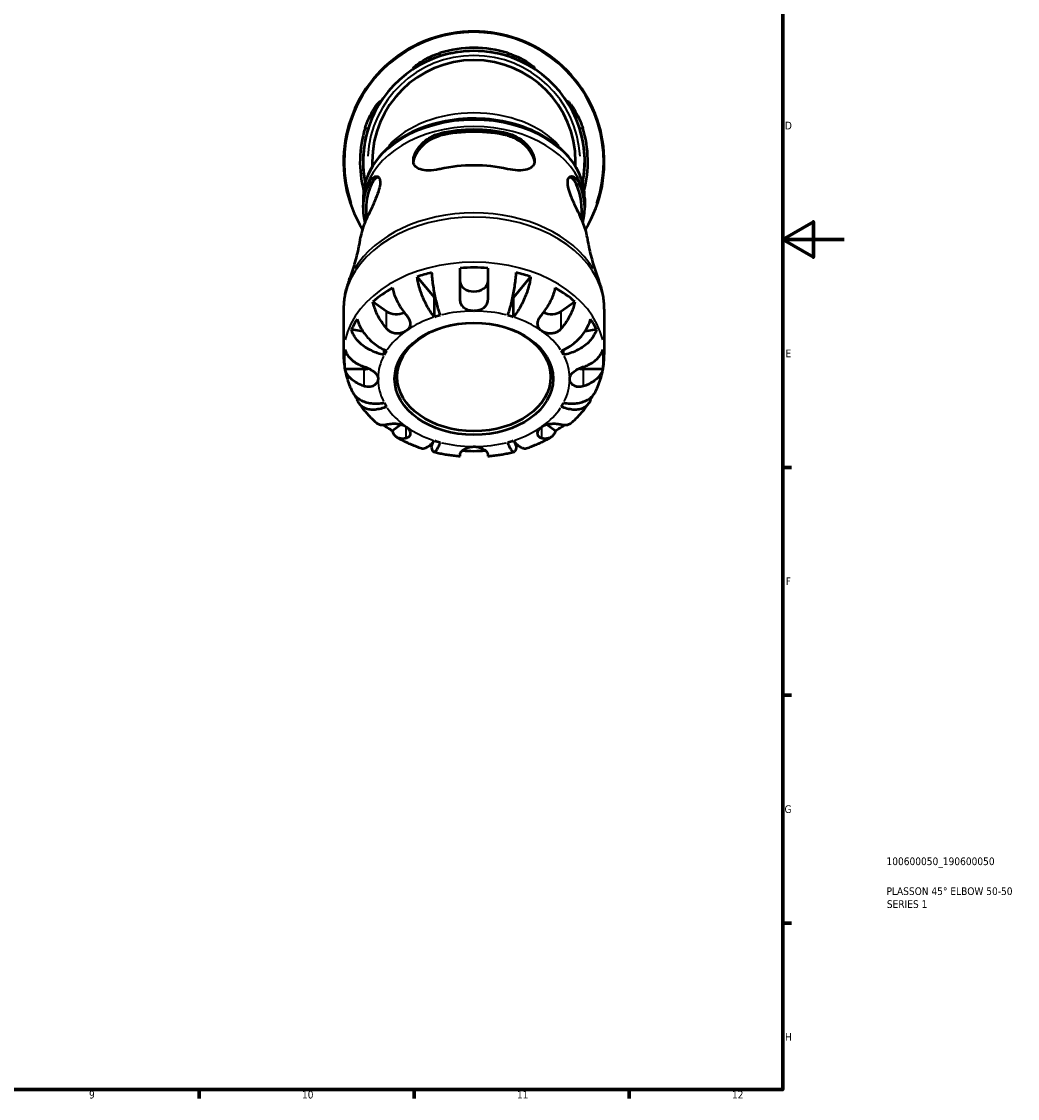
# Model space of a CAD drawing. Header units: millimetres. Extents: x 0 to 922, y 0 to 907.
# Tile 8 of 12: x 573 to 898, y 17 to 368. Entities that reach past the tile are written whole.
import ezdxf

# ---------------------------------------------------------------- set-up
doc = ezdxf.new("R2010")
doc.units = ezdxf.units.MM
for name, color, linetype, lineweight in [('Border (ISO)', 7, 'Continuous', 70), ('Title (ISO)', 7, 'Continuous', 50), ('Visible (ISO)', 7, 'Continuous', 50), ('Visible Narrow (ISO)', 7, 'Continuous', 35)]:
    doc.layers.add(name, color=color, linetype=linetype, lineweight=lineweight)
doc.styles.add('Note Text (ISO)', font='tahoma.ttf')

# ---------------------------------------------------------------- blocks, each defined once
blk = doc.blocks.new('Borders Default Border')
at = {"layer": 'Border (ISO)'}
for p, q in [((821, 222.75), (823.9, 222.75)), ((821, 148.5), (823.9, 148.5)), ((821, 74.25), (823.9, 74.25)), ((630.75, 20), (630.75, 17.1)), ((700.83, 20), (700.83, 17.1)), ((770.92, 20), (770.92, 17.1))]:
    blk.add_line(p, q, dxfattribs=at)
at = {"layer": 'Border (ISO)', "flags": 128}
for points in [[(20, 20), (20, 574), (821, 574), (821, 20), (20, 20)], [(841, 297), (821, 297), (831, 302.77), (831, 291.23), (821, 297)]]:
    blk.add_lwpolyline(points, dxfattribs=at)
at = {"layer": 'Border (ISO)', "color": 232, "true_color": 0xca0064, "char_height": 2.5, "attachment_point": 7, "style": 'Note Text (ISO)'}
for s, insert in [('D', (821.73, 332.88)), ('E', (821.94, 258.63)), ('F', (822, 184.38)), ('G', (821.61, 110.08)), ('H', (821.74, 35.88)), ('9', (594.88, 17.05)), ('10', (664.29, 17.05)), ('11', (734.37, 17.1)), ('12', (804.46, 17.1))]:
    blk.add_mtext(s, dxfattribs=dict(at, insert=insert))
blk = doc.blocks.new('Title Blocks ISO')
at = {"layer": 'Title (ISO)', "color": 232, "true_color": 0xca0064, "style": 'Note Text (ISO)'}
for tag, p in [('PART_NUMBER_001', (33.84, 73.14)), ('DESCRIPTION_001', (33.84, 63.4)), ('DESCRIPTION_002', (33.96, 59.19))]:
    blk.add_attdef(tag, p, '', height=2.5, dxfattribs=at)

msp = doc.modelspace()

# ---------------------------------------------------------------- linework, layer by layer
at = {"layer": 'Visible (ISO)'}
for p, q in [((687.198, 322.32), (687.198, 320.768)), ((753.498, 320.768), (753.498, 322.32)), ((684.223, 310.389), (684.223, 308.239)), ((756.473, 310.389), (756.473, 308.239)), ((685.223, 307.26), (685.223, 303.454)), ((755.473, 307.26), (755.473, 303.454)), ((707.472, 278.107), (701.853, 284.851)), ((738.843, 284.851), (733.225, 278.107)), ((707.472, 271.743), (707.472, 278.107)), ((733.225, 271.743), (733.225, 278.107)), ((677.848, 274.264), (677.848, 259.564)), ((691.887, 273.598), (687.445, 276.739)), ((753.252, 276.739), (748.809, 273.598)), ((762.848, 274.264), (762.848, 259.564)), ((684.149, 267.044), (680.392, 267.731)), ((760.305, 267.731), (756.547, 267.044)), ((691.109, 259.408), (691.109, 261.057)), ((749.587, 259.408), (749.587, 261.057)), ((684.598, 254.791), (678.316, 254.791)), ((762.381, 254.791), (756.098, 254.791)), ((682.784, 245.081), (682.336, 244.895)), ((758.36, 244.895), (757.913, 245.081)), ((696.654, 236.719), (693.809, 234.707)), ((746.888, 234.707), (744.042, 236.719)), ((706.988, 230.922), (706.548, 229.719)), ((734.149, 229.719), (733.709, 230.922))]:
    msp.add_line(p, q, dxfattribs=at)
for radius, start, end in [(42.5, 328.78372, 211.21628), (36.125, 348.95202, 191.04798), (37.143, 72.7731, 107.2269), (36.13, 72.27479, 107.72521), (33.15, 0, 180), (37.143, 162.7731, 194.57174), (36.13, 162.27479, 191.06561), (36.13, 348.93439, 17.72521), (37.143, 345.42826, 17.2269)]:
    msp.add_arc((720.348, 322.32), radius, start, end, dxfattribs=at)
for centre, major_axis, start_param, end_param in [((720.348, 307.26), (36.13, 0), 1.261433, 1.8801597), ((720.348, 307.26), (35.125, 0), 1.2522701, 1.8893226), ((720.348, 294.886), (-37.143, 0), 4.4117228, 5.0130552), ((720.348, 307.26), (-36.13, 0), 5.9738219, 6.4677679), ((720.348, 307.26), (-35.125, 0), 5.9646591, 6.2831853), ((720.348, 307.26), (35.125, 0), 0, 0.3185262), ((720.348, 307.26), (36.13, 0), 6.0986028, 6.5925487), ((720.348, 294.886), (-37.143, 0), 5.9825191, 6.1749012), ((720.348, 294.886), (37.143, 0), 0.1082841, 0.3006662), ((720.348, 257.973), (42.273, 0), 1.4641426, 1.6774501), ((720.348, 257.973), (42.273, 0), 1.9033577, 2.0236331), ((720.348, 257.973), (42.273, 0), 1.1179596, 1.2382349), ((720.348, 257.973), (42.273, 0), 2.2495407, 2.4628482), ((720.348, 283.252), (4.5, 0), 3.1415927, 6.2831853), ((720.348, 257.973), (42.273, 0), 0.6787444, 0.8920519), ((720.348, 257.973), (-31.25, 0), 5.1293429, 5.1370935), ((720.348, 257.973), (-31.25, 0), 4.2876844, 4.2954351), ((720.348, 257.973), (-42.273, 0), 5.8303486, 5.9506239), ((695.069, 275.848), (-4.5, 0), 0.7853982, 2.1791227), ((720.348, 251.609), (-31.25, 0), 5.0730826, 5.1370935), ((720.348, 251.609), (-31.25, 0), 4.2876844, 4.3516954), ((745.627, 275.848), (-4.5, 0), 0.96247, 2.3561945), ((720.348, 257.973), (42.273, 0), 0.3325614, 0.4528367), ((720.348, 257.973), (-42.273, 0), 6.1765316, 6.3898391), ((720.348, 251.609), (-31.25, 0), 5.8584808, 5.9224917), ((720.348, 251.609), (31.25, 0), 0.3606936, 0.4247045), ((720.348, 257.973), (42.273, 0), 6.1765316, 6.3898391), ((684.598, 257.973), (-4.5, 0), 1.5707963, 1.903325), ((756.098, 257.973), (-4.5, 0), 1.2382676, 1.5707963), ((720.348, 257.973), (-42.273, 0), 0.4030152, 0.4528367), ((720.348, 257.973), (-42.273, 0), 2.6887559, 2.7385775), ((720.348, 251.609), (-31.25, 0), 0.3606936, 0.4247045), ((720.348, 251.609), (31.25, 0), 5.8584808, 5.9224917), ((720.348, 257.973), (-42.273, 0), 0.7974168, 0.8920519), ((720.348, 257.973), (-42.273, 0), 2.2495407, 2.3441758), ((720.348, 257.973), (-42.273, 0), 1.2217278, 1.2382349), ((720.348, 251.609), (31.25, 0), 4.2876844, 4.3516954), ((720.348, 257.973), (-42.273, 0), 1.4807693, 1.6608233), ((720.348, 251.609), (31.25, 0), 5.0730826, 5.1370935), ((720.348, 257.973), (-42.273, 0), 1.9033577, 1.9198648)]:
    msp.add_ellipse(centre, major_axis=major_axis, ratio=0.7071068, start_param=start_param, end_param=end_param, dxfattribs=at)
for centre, major_axis in [((720.348, 251.609), (25.85, 0)), ((720.348, 252.21), (25, 0))]:
    msp.add_ellipse(centre, major_axis=major_axis, ratio=0.7071068, dxfattribs=at)
for points, knots in [([(709.348, 356.735), (708.909, 356.595), (708.473, 356.446), (706.903, 355.879), (705.818, 355.423), (703.824, 354.496), (702.925, 354.026), (701.682, 353.365), (701.259, 353.137), (700.759, 352.905), (700.632, 352.866), (700.575, 352.932), (700.652, 353.04), (701.057, 353.439), (701.455, 353.771), (702.658, 354.649), (703.547, 355.226), (705.546, 356.311), (706.64, 356.822), (708.312, 357.457), (708.828, 357.635), (709.348, 357.796)], [-3.0823066, -3.0823066, -3.0823066, -3.0823066, -2.9436123, -2.9436123, -2.577158, -2.577158, -2.1924556, -2.1924556, -1.9016831, -1.9016831, -1.6719659, -1.6719659, -1.4356325, -1.4356325, -1.1208692, -1.1208692, -0.7150215, -0.7150215, -0.335684, -0.335684, -0.1713732, -0.1713732, -0.1713732, -0.1713732]), ([(731.348, 357.796), (731.896, 357.626), (732.438, 357.438), (734.157, 356.78), (735.267, 356.254), (737.162, 355.212), (737.964, 354.695), (739.154, 353.841), (739.58, 353.49), (740.023, 353.066), (740.113, 352.947), (740.08, 352.864), (739.966, 352.894), (739.498, 353.105), (739.1, 353.319), (737.923, 353.946), (737.07, 354.395), (735.092, 355.33), (733.957, 355.816), (732.294, 356.422), (731.823, 356.583), (731.348, 356.735)], [-3.1121515, -3.1121515, -3.1121515, -3.1121515, -2.9389932, -2.9389932, -2.55139, -2.55139, -2.184781, -2.184781, -1.8623689, -1.8623689, -1.623421, -1.623421, -1.394929, -1.394929, -1.109874, -1.109874, -0.73553, -0.73553, -0.3488593, -0.3488593, -0.1987424, -0.1987424, -0.1987424, -0.1987424]), ([(684.872, 333.32), (685.042, 333.867), (685.23, 334.41), (685.888, 336.128), (686.414, 337.239), (687.456, 339.133), (687.973, 339.936), (688.827, 341.126), (689.178, 341.552), (689.602, 341.994), (689.72, 342.085), (689.803, 342.051), (689.774, 341.937), (689.562, 341.47), (689.349, 341.072), (688.722, 339.895), (688.272, 339.042), (687.337, 337.064), (686.852, 335.928), (686.246, 334.266), (686.085, 333.794), (685.933, 333.32)], [-3.1121515, -3.1121515, -3.1121515, -3.1121515, -2.9389932, -2.9389932, -2.55139, -2.55139, -2.184781, -2.184781, -1.8623689, -1.8623689, -1.623421, -1.623421, -1.394929, -1.394929, -1.109874, -1.109874, -0.73553, -0.73553, -0.3488593, -0.3488593, -0.1987424, -0.1987424, -0.1987424, -0.1987424]), ([(754.763, 333.32), (754.623, 333.758), (754.475, 334.195), (753.908, 335.765), (753.452, 336.85), (752.525, 338.844), (752.054, 339.743), (751.393, 340.986), (751.165, 341.408), (750.933, 341.909), (750.894, 342.036), (750.961, 342.092), (751.069, 342.016), (751.467, 341.61), (751.8, 341.213), (752.678, 340.01), (753.254, 339.12), (754.339, 337.122), (754.851, 336.028), (755.485, 334.356), (755.663, 333.84), (755.824, 333.32)], [-3.0823066, -3.0823066, -3.0823066, -3.0823066, -2.9436123, -2.9436123, -2.577158, -2.577158, -2.1924556, -2.1924556, -1.9016831, -1.9016831, -1.6719659, -1.6719659, -1.4356325, -1.4356325, -1.1208692, -1.1208692, -0.7150215, -0.7150215, -0.335684, -0.335684, -0.1713732, -0.1713732, -0.1713732, -0.1713732]), ([(756.473, 310.389), (756.473, 313.117), (755.876, 315.842), (753.554, 321.04), (751.81, 323.506), (747.325, 327.964), (744.558, 329.941), (738.29, 333.181), (734.782, 334.434), (727.397, 336.084), (723.521, 336.479), (715.792, 336.373), (711.94, 335.872), (704.642, 334.018), (701.197, 332.666), (695.067, 329.229), (692.381, 327.147), (688.081, 322.46), (686.453, 319.862), (684.637, 314.936), (684.223, 312.663), (684.223, 310.389)], [0, 0, 0, 0, 0.3059562, 0.3059562, 0.6182307, 0.6182307, 0.9396553, 0.9396553, 1.2647154, 1.2647154, 1.5902252, 1.5902252, 1.9156689, 1.9156689, 2.2411821, 2.2411821, 2.5660493, 2.5660493, 2.8865354, 2.8865354, 3.1415927, 3.1415927, 3.1415927, 3.1415927]), ([(709.348, 319.971), (709.245, 319.949), (709.142, 319.927), (707.817, 319.657), (706.644, 319.526), (704.529, 319.509), (703.589, 319.621), (702.079, 320.118), (701.489, 320.492), (700.847, 321.378), (700.683, 321.796), (700.573, 322.695), (700.598, 323.148), (700.816, 324.187), (701.026, 324.767), (701.742, 326.192), (702.324, 327.028), (703.878, 328.746), (704.907, 329.597), (707.079, 330.878), (708.2, 331.336), (709.348, 331.595)], [-3.2554304, -3.2554304, -3.2554304, -3.2554304, -3.223017, -3.223017, -2.8374234, -2.8374234, -2.4553232, -2.4553232, -2.092646, -2.092646, -1.8542525, -1.8542525, -1.6520309, -1.6520309, -1.4235395, -1.4235395, -1.1001066, -1.1001066, -0.7051197, -0.7051197, -0.3438695, -0.3438695, -0.3438695, -0.3438695]), ([(700.636, 322.198), (700.72, 322.865), (700.94, 323.601), (701.741, 325.309), (702.412, 326.281), (703.936, 327.964), (704.909, 328.792), (707.054, 330.104), (708.228, 330.587), (709.348, 330.848)], [0.079686, 0.079686, 0.079686, 0.079686, 0.3420357, 0.3420357, 0.6840715, 0.6840715, 1.0379285, 1.0379285, 1.3917855, 1.3917855, 1.3917855, 1.3917855]), ([(731.348, 331.595), (731.488, 331.564), (731.627, 331.529), (732.984, 331.164), (734.162, 330.616), (736.203, 329.259), (737.084, 328.48), (738.505, 326.85), (739.065, 326.012), (739.734, 324.603), (739.924, 324.04), (740.111, 323.023), (740.122, 322.575), (739.979, 321.68), (739.791, 321.263), (739.095, 320.403), (738.479, 320.05), (736.859, 319.571), (735.805, 319.481), (733.617, 319.572), (732.518, 319.717), (731.372, 319.966), (731.36, 319.969), (731.348, 319.971)], [-3.2287395, -3.2287395, -3.2287395, -3.2287395, -3.1847814, -3.1847814, -2.7997912, -2.7997912, -2.4494365, -2.4494365, -2.1266467, -2.1266467, -1.9033518, -1.9033518, -1.7006703, -1.7006703, -1.4556656, -1.4556656, -1.0926135, -1.0926135, -0.6794508, -0.6794508, -0.3232974, -0.3232974, -0.3195946, -0.3195946, -0.3195946, -0.3195946]), ([(731.348, 330.848), (732.497, 330.58), (733.699, 330.08), (735.886, 328.721), (736.873, 327.862), (738.37, 326.163), (739.01, 325.213), (739.771, 323.554), (739.979, 322.843), (740.06, 322.198)], [1.3355026, 1.3355026, 1.3355026, 1.3355026, 1.6984425, 1.6984425, 2.0613825, 2.0613825, 2.3942509, 2.3942509, 2.647502, 2.647502, 2.647502, 2.647502]), ([(685.933, 315.038), (686.045, 315.286), (686.162, 315.518), (686.724, 316.508), (687.22, 317.055), (688.152, 317.612), (688.588, 317.673), (689.25, 317.379), (689.496, 317.091), (689.777, 316.216), (689.817, 315.658), (689.672, 314.285), (689.484, 313.491), (688.884, 311.609), (688.442, 310.515), (687.436, 308.209), (686.861, 306.99), (685.809, 304.74), (685.332, 303.707), (684.941, 302.821), (684.918, 302.768), (684.895, 302.715), (684.872, 302.664)], [-2.8905392, -2.8905392, -2.8905392, -2.8905392, -2.77978, -2.77978, -2.3812011, -2.3812011, -2.0238949, -2.0238949, -1.7240223, -1.7240223, -1.438681, -1.438681, -1.1429704, -1.1429704, -0.7846937, -0.7846937, -0.3852804, -0.3852804, 0, 0, 0, 0.0229635, 0.0229635, 0.0229635, 0.0229635]), ([(686.99, 315.038), (687.369, 315.851), (687.837, 316.532), (688.572, 317.19), (688.818, 317.35), (689.059, 317.454)], [1.33550259, 1.33550259, 1.33550259, 1.33550259, 1.69844254, 1.69844254, 1.87589239, 1.87589239, 1.87589239, 1.87589239]), ([(755.824, 302.664), (755.802, 302.715), (755.779, 302.768), (755.756, 302.821), (755.549, 303.289), (755.318, 303.799), (754.609, 305.341), (754.089, 306.44), (753.049, 308.692), (752.527, 309.85), (751.717, 311.902), (751.406, 312.805), (751.005, 314.411), (750.907, 315.104), (750.926, 316.28), (751.044, 316.738), (751.494, 317.457), (751.863, 317.631), (752.726, 317.559), (753.227, 317.267), (754.082, 316.318), (754.444, 315.745), (754.763, 315.038)], [-0.0229757, -0.0229757, -0.0229757, -0.0229757, 0, 0, 0, 0.2034928, 0.2034928, 0.5802394, 0.5802394, 0.9548127, 0.9548127, 1.2618287, 1.2618287, 1.5452654, 1.5452654, 1.8297452, 1.8297452, 2.1842166, 2.1842166, 2.5750687, 2.5750687, 2.8906798, 2.8906798, 2.8906798, 2.8906798]), ([(751.637, 317.454), (751.889, 317.345), (752.148, 317.175), (752.881, 316.5), (753.337, 315.83), (753.706, 315.038)], [0.85205947, 0.85205947, 0.85205947, 0.85205947, 1.03792848, 1.03792848, 1.39178549, 1.39178549, 1.39178549, 1.39178549]), ([(684.219, 307.461), (684.219, 307.513), (684.22, 307.565), (684.221, 307.669), (684.221, 307.721), (684.222, 307.824), (684.222, 307.876), (684.223, 307.98), (684.223, 308.032), (684.223, 308.136), (684.223, 308.187), (684.223, 308.239)], [3.1337123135, 3.1337123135, 3.1337123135, 3.1337123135, 3.1352883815, 3.1352883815, 3.1368644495, 3.1368644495, 3.1384405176, 3.1384405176, 3.1400165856, 3.1400165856, 3.1415926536, 3.1415926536, 3.1415926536, 3.1415926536]), ([(756.473, 308.239), (756.473, 308.187), (756.473, 308.136), (756.473, 308.032), (756.474, 307.98), (756.474, 307.876), (756.474, 307.824), (756.475, 307.721), (756.475, 307.669), (756.476, 307.565), (756.477, 307.513), (756.477, 307.461)], [0, 0, 0, 0, 0.001576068, 0.001576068, 0.003152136, 0.003152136, 0.004728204, 0.004728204, 0.0063042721, 0.0063042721, 0.0078803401, 0.0078803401, 0.0078803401, 0.0078803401]), ([(679.711, 283.892), (680.022, 284.675), (680.325, 285.49), (680.911, 287.18), (681.194, 288.056), (681.731, 289.86), (681.986, 290.79), (682.461, 292.698), (682.682, 293.676), (683.083, 295.672), (683.264, 296.69), (683.423, 297.724)], [2.8680854, 2.8680854, 2.8680854, 2.8680854, 2.90113003, 2.90113003, 2.93417465, 2.93417465, 2.96721928, 2.96721928, 3.00026391, 3.00026391, 3.03330854, 3.03330854, 3.03330854, 3.03330854]), ([(757.273, 297.724), (757.432, 296.69), (757.613, 295.672), (758.015, 293.676), (758.235, 292.698), (758.711, 290.79), (758.965, 289.86), (759.502, 288.056), (759.785, 287.18), (760.371, 285.49), (760.675, 284.675), (760.985, 283.892)], [0.10828412, 0.10828412, 0.10828412, 0.10828412, 0.14132875, 0.14132875, 0.17437337, 0.17437337, 0.207418, 0.207418, 0.24046263, 0.24046263, 0.27350726, 0.27350726, 0.27350726, 0.27350726]), ([(707.472, 271.743), (707.117, 272.169), (706.729, 272.682), (705.971, 273.803), (705.599, 274.41), (704.945, 275.572), (704.601, 276.234), (703.96, 277.6), (703.662, 278.303), (703.163, 279.597), (702.915, 280.308), (702.487, 281.711), (702.307, 282.404), (702.041, 283.618), (701.928, 284.251), (701.853, 284.851)], [5.0161165, 5.0161165, 5.0161165, 5.0161165, 5.2257877, 5.2257877, 5.4354588, 5.4354588, 5.6443437, 5.6443437, 5.8532286, 5.8532286, 6.0615671, 6.0615671, 6.2699056, 6.2699056, 6.472482, 6.472482, 6.472482, 6.472482]), ([(706.548, 286.226), (706.585, 285.615), (706.64, 284.965), (706.772, 283.711), (706.86, 282.992), (707.071, 281.525), (707.194, 280.778), (707.44, 279.409), (707.587, 278.662), (707.903, 277.202), (708.073, 276.488), (708.396, 275.229), (708.579, 274.567), (708.953, 273.334), (709.144, 272.763), (709.319, 272.284)], [0.2134337, 0.2134337, 0.2134337, 0.2134337, 0.41601, 0.41601, 0.6243485, 0.6243485, 0.832687, 0.832687, 1.0415719, 1.0415719, 1.2504568, 1.2504568, 1.4601279, 1.4601279, 1.6697991, 1.6697991, 1.6697991, 1.6697991]), ([(715.848, 277.642), (715.848, 278.161), (715.848, 278.72), (715.848, 280.035), (715.848, 280.797), (715.848, 282.189), (715.848, 282.948), (715.848, 284.435), (715.848, 285.162), (715.848, 286.427), (715.848, 287.081), (715.848, 287.694)], [5.50227189, 5.50227189, 5.50227189, 5.50227189, 5.66172607, 5.66172607, 5.87111315, 5.87111315, 6.07951382, 6.07951382, 6.28791448, 6.28791448, 6.49007585, 6.49007585, 6.49007585, 6.49007585]), ([(724.848, 287.694), (724.848, 287.081), (724.848, 286.427), (724.848, 285.162), (724.848, 284.435), (724.848, 282.948), (724.848, 282.189), (724.848, 280.797), (724.848, 280.035), (724.848, 278.72), (724.848, 278.161), (724.848, 277.642)], [0.21343841, 0.21343841, 0.21343841, 0.21343841, 0.41559978, 0.41559978, 0.62400044, 0.62400044, 0.8324011, 0.8324011, 1.04178819, 1.04178819, 1.20124236, 1.20124236, 1.20124236, 1.20124236]), ([(731.377, 272.284), (731.552, 272.763), (731.743, 273.334), (732.117, 274.567), (732.301, 275.229), (732.624, 276.488), (732.793, 277.202), (733.109, 278.662), (733.256, 279.409), (733.503, 280.778), (733.625, 281.525), (733.836, 282.992), (733.925, 283.711), (734.056, 284.965), (734.112, 285.615), (734.149, 286.226)], [5.0161165, 5.0161165, 5.0161165, 5.0161165, 5.2257877, 5.2257877, 5.4354588, 5.4354588, 5.6443437, 5.6443437, 5.8532286, 5.8532286, 6.0615671, 6.0615671, 6.2699056, 6.2699056, 6.472482, 6.472482, 6.472482, 6.472482]), ([(738.843, 284.851), (738.768, 284.251), (738.655, 283.618), (738.389, 282.404), (738.209, 281.711), (737.782, 280.308), (737.534, 279.597), (737.034, 278.303), (736.736, 277.6), (736.095, 276.234), (735.752, 275.572), (735.097, 274.41), (734.726, 273.803), (733.967, 272.682), (733.579, 272.169), (733.225, 271.743)], [0.2134337, 0.2134337, 0.2134337, 0.2134337, 0.41601, 0.41601, 0.6243485, 0.6243485, 0.832687, 0.832687, 1.0415719, 1.0415719, 1.2504568, 1.2504568, 1.4601279, 1.4601279, 1.6697991, 1.6697991, 1.6697991, 1.6697991]), ([(679.711, 283.892), (679.468, 283.28), (679.248, 282.66), (678.853, 281.405), (678.679, 280.77), (678.379, 279.489), (678.253, 278.843), (678.051, 277.544), (677.975, 276.89), (677.874, 275.579), (677.848, 274.921), (677.848, 274.264)], [2.8680854, 2.8680854, 2.8680854, 2.8680854, 2.92278685, 2.92278685, 2.9774883, 2.9774883, 3.03218975, 3.03218975, 3.0868912, 3.0868912, 3.14159265, 3.14159265, 3.14159265, 3.14159265]), ([(693.809, 281.239), (693.913, 280.656), (694.07, 280.048), (694.441, 278.892), (694.692, 278.238), (695.289, 276.927), (695.635, 276.269), (696.332, 275.081), (696.749, 274.441), (697.538, 273.357), (697.897, 272.903), (698.251, 272.488)], [0.21343841, 0.21343841, 0.21343841, 0.21343841, 0.41559978, 0.41559978, 0.62400044, 0.62400044, 0.8324011, 0.8324011, 1.04178819, 1.04178819, 1.20124236, 1.20124236, 1.20124236, 1.20124236]), ([(742.445, 272.488), (742.799, 272.903), (743.158, 273.357), (743.948, 274.441), (744.364, 275.081), (745.062, 276.269), (745.407, 276.927), (746.004, 278.238), (746.255, 278.892), (746.626, 280.048), (746.783, 280.656), (746.888, 281.239)], [5.50227189, 5.50227189, 5.50227189, 5.50227189, 5.66172607, 5.66172607, 5.87111315, 5.87111315, 6.07951382, 6.07951382, 6.28791448, 6.28791448, 6.49007585, 6.49007585, 6.49007585, 6.49007585]), ([(762.848, 274.264), (762.848, 274.921), (762.823, 275.579), (762.721, 276.89), (762.645, 277.544), (762.443, 278.843), (762.317, 279.489), (762.017, 280.77), (761.843, 281.405), (761.449, 282.66), (761.228, 283.28), (760.985, 283.892)], [0, 0, 0, 0, 0.05470145, 0.05470145, 0.1094029, 0.1094029, 0.16410435, 0.16410435, 0.2188058, 0.2188058, 0.27350726, 0.27350726, 0.27350726, 0.27350726]), ([(720.348, 273.706), (719.927, 273.706), (719.508, 273.747), (718.614, 273.933), (718.153, 274.096), (717.27, 274.581), (716.873, 274.917), (716.38, 275.577), (716.231, 275.848), (716.033, 276.354), (715.969, 276.578), (715.88, 277.042), (715.856, 277.282), (715.849, 277.565), (715.848, 277.604), (715.848, 277.642)], [-1.38430774, -1.38430774, -1.38430774, -1.38430774, -1.27343332, -1.27343332, -1.13943013, -1.13943013, -0.98692537, -0.98692537, -0.8946917, -0.8946917, -0.82655684, -0.82655684, -0.75720342, -0.75720342, -0.74614836, -0.74614836, -0.74614836, -0.74614836]), ([(724.848, 277.642), (724.848, 277.489), (724.841, 277.337), (724.803, 276.956), (724.762, 276.73), (724.635, 276.265), (724.544, 276.029), (724.251, 275.46), (724.017, 275.152), (723.373, 274.544), (722.939, 274.279), (721.931, 273.88), (721.359, 273.759), (720.63, 273.711), (720.489, 273.706), (720.348, 273.706)], [-2.01371689, -2.01371689, -2.01371689, -2.01371689, -1.97161802, -1.97161802, -1.90680958, -1.90680958, -1.83371103, -1.83371103, -1.7202544, -1.7202544, -1.57632266, -1.57632266, -1.42133719, -1.42133719, -1.38430774, -1.38430774, -1.38430774, -1.38430774]), ([(691.887, 267.988), (691.533, 268.403), (691.174, 268.857), (690.385, 269.941), (689.968, 270.581), (689.271, 271.769), (688.925, 272.427), (688.328, 273.738), (688.078, 274.392), (687.706, 275.548), (687.549, 276.156), (687.445, 276.739)], [5.50227307, 5.50227307, 5.50227307, 5.50227307, 5.66172724, 5.66172724, 5.87111433, 5.87111433, 6.07951499, 6.07951499, 6.28791565, 6.28791565, 6.49007702, 6.49007702, 6.49007702, 6.49007702]), ([(753.252, 276.739), (753.147, 276.156), (752.99, 275.548), (752.619, 274.392), (752.368, 273.738), (751.771, 272.427), (751.425, 271.769), (750.728, 270.581), (750.312, 269.941), (749.522, 268.857), (749.163, 268.403), (748.809, 267.988)], [0.21343841, 0.21343841, 0.21343841, 0.21343841, 0.41559978, 0.41559978, 0.62400044, 0.62400044, 0.8324011, 0.8324011, 1.04178819, 1.04178819, 1.20124236, 1.20124236, 1.20124236, 1.20124236]), ([(682.336, 271.051), (682.463, 270.488), (682.655, 269.91), (683.107, 268.827), (683.412, 268.223), (684.138, 267.031), (684.559, 266.443), (685.407, 265.395), (685.913, 264.839), (687.002, 263.79), (687.585, 263.297), (688.696, 262.457), (689.326, 262.034), (690.614, 261.287), (691.272, 260.965), (691.874, 260.714)], [0.2134337, 0.2134337, 0.2134337, 0.2134337, 0.41601, 0.41601, 0.6243485, 0.6243485, 0.832687, 0.832687, 1.0415719, 1.0415719, 1.2504568, 1.2504568, 1.4601279, 1.4601279, 1.6697991, 1.6697991, 1.6697991, 1.6697991]), ([(698.251, 272.488), (698.32, 272.408), (698.387, 272.326), (698.662, 271.976), (698.85, 271.701), (699.172, 271.135), (699.303, 270.847), (699.524, 270.176), (699.582, 269.801), (699.548, 268.998), (699.421, 268.588), (698.966, 267.843), (698.647, 267.514), (698.251, 267.234)], [0.74573661, 0.74573661, 0.74573661, 0.74573661, 0.77465401, 0.77465401, 0.86827798, 0.86827798, 0.96352116, 0.96352116, 1.090875, 1.090875, 1.24571909, 1.24571909, 1.39716359, 1.39716359, 1.39716359, 1.39716359]), ([(742.445, 267.234), (742.421, 267.251), (742.397, 267.269), (741.992, 267.568), (741.688, 267.896), (741.282, 268.594), (741.167, 268.954), (741.105, 269.718), (741.157, 270.114), (741.378, 270.81), (741.507, 271.1), (741.825, 271.667), (742.01, 271.941), (742.291, 272.303), (742.367, 272.396), (742.445, 272.488)], [-1.40361954, -1.40361954, -1.40361954, -1.40361954, -1.39430672, -1.39430672, -1.24553902, -1.24553902, -1.10938419, -1.10938419, -0.97392862, -0.97392862, -0.87769954, -0.87769954, -0.78416083, -0.78416083, -0.75096968, -0.75096968, -0.75096968, -0.75096968]), ([(748.822, 260.714), (749.424, 260.965), (750.082, 261.287), (751.37, 262.034), (752.001, 262.457), (753.112, 263.297), (753.695, 263.79), (754.783, 264.839), (755.289, 265.395), (756.137, 266.443), (756.558, 267.031), (757.284, 268.223), (757.589, 268.827), (758.041, 269.91), (758.233, 270.488), (758.36, 271.051)], [5.0161165, 5.0161165, 5.0161165, 5.0161165, 5.2257877, 5.2257877, 5.4354589, 5.4354589, 5.6443438, 5.6443438, 5.8532287, 5.8532287, 6.0615672, 6.0615672, 6.2699057, 6.2699057, 6.472482, 6.472482, 6.472482, 6.472482]), ([(691.109, 259.408), (690.432, 259.531), (689.693, 259.715), (688.246, 260.189), (687.537, 260.48), (686.289, 261.085), (685.634, 261.455), (684.411, 262.274), (683.842, 262.723), (682.889, 263.592), (682.417, 264.092), (681.601, 265.131), (681.258, 265.67), (680.75, 266.658), (680.535, 267.195), (680.392, 267.731)], [-1.6697991, -1.6697991, -1.6697991, -1.6697991, -1.4601279, -1.4601279, -1.2504568, -1.2504568, -1.0415719, -1.0415719, -0.832687, -0.832687, -0.6243485, -0.6243485, -0.41601, -0.41601, -0.2134337, -0.2134337, -0.2134337, -0.2134337]), ([(698.251, 267.234), (698.227, 267.217), (698.202, 267.2), (697.779, 266.914), (697.314, 266.698), (696.342, 266.421), (695.849, 266.351), (694.85, 266.366), (694.355, 266.449), (693.547, 266.729), (693.228, 266.884), (692.64, 267.261), (692.374, 267.478), (692.048, 267.807), (691.966, 267.896), (691.887, 267.988)], [1.39716359, 1.39716359, 1.39716359, 1.39716359, 1.40647641, 1.40647641, 1.55524411, 1.55524411, 1.69139894, 1.69139894, 1.82685451, 1.82685451, 1.92308358, 1.92308358, 2.0166223, 2.0166223, 2.04981345, 2.04981345, 2.04981345, 2.04981345]), ([(748.809, 267.988), (748.74, 267.908), (748.669, 267.829), (748.355, 267.506), (748.09, 267.286), (747.506, 266.905), (747.191, 266.748), (746.415, 266.47), (745.95, 266.382), (744.91, 266.338), (744.347, 266.416), (743.308, 266.727), (742.841, 266.954), (742.445, 267.234)], [-2.05504651, -2.05504651, -2.05504651, -2.05504651, -2.02612912, -2.02612912, -1.93250515, -1.93250515, -1.83726197, -1.83726197, -1.70990813, -1.70990813, -1.55506404, -1.55506404, -1.40361954, -1.40361954, -1.40361954, -1.40361954]), ([(760.305, 267.731), (760.162, 267.195), (759.947, 266.658), (759.438, 265.67), (759.096, 265.131), (758.28, 264.092), (757.807, 263.592), (756.854, 262.723), (756.286, 262.274), (755.062, 261.455), (754.407, 261.085), (753.159, 260.48), (752.45, 260.189), (751.003, 259.715), (750.264, 259.531), (749.587, 259.408)], [0.2134337, 0.2134337, 0.2134337, 0.2134337, 0.41601, 0.41601, 0.6243485, 0.6243485, 0.832687, 0.832687, 1.0415719, 1.0415719, 1.2504568, 1.2504568, 1.4601279, 1.4601279, 1.6697991, 1.6697991, 1.6697991, 1.6697991]), ([(678.316, 261.155), (678.463, 260.646), (678.686, 260.149), (679.211, 259.255), (679.565, 258.779), (680.409, 257.889), (680.898, 257.476), (681.885, 256.781), (682.473, 256.435), (683.59, 255.91), (684.098, 255.71), (684.598, 255.545)], [0.21343841, 0.21343841, 0.21343841, 0.21343841, 0.41559978, 0.41559978, 0.62400044, 0.62400044, 0.8324011, 0.8324011, 1.04178819, 1.04178819, 1.20124236, 1.20124236, 1.20124236, 1.20124236]), ([(756.098, 255.545), (756.599, 255.71), (757.107, 255.91), (758.223, 256.435), (758.812, 256.781), (759.798, 257.476), (760.287, 257.889), (761.131, 258.779), (761.486, 259.255), (762.011, 260.149), (762.233, 260.646), (762.381, 261.155)], [-1.20124236, -1.20124236, -1.20124236, -1.20124236, -1.04178819, -1.04178819, -0.8324011, -0.8324011, -0.62400044, -0.62400044, -0.41559978, -0.41559978, -0.21343841, -0.21343841, -0.21343841, -0.21343841]), ([(677.848, 259.564), (677.848, 258.72), (677.888, 257.875), (678.047, 256.195), (678.165, 255.36), (678.479, 253.704), (678.674, 252.885), (679.137, 251.269), (679.405, 250.473), (680.009, 248.909), (680.345, 248.142), (680.712, 247.391)], [3.14159265, 3.14159265, 3.14159265, 3.14159265, 3.20823031, 3.20823031, 3.27486796, 3.27486796, 3.34150562, 3.34150562, 3.40814327, 3.40814327, 3.47478093, 3.47478093, 3.47478093, 3.47478093]), ([(759.984, 247.391), (760.352, 248.142), (760.687, 248.909), (761.291, 250.473), (761.559, 251.269), (762.022, 252.885), (762.217, 253.704), (762.531, 255.36), (762.65, 256.195), (762.808, 257.875), (762.848, 258.72), (762.848, 259.564)], [5.94999703, 5.94999703, 5.94999703, 5.94999703, 6.01663469, 6.01663469, 6.08327234, 6.08327234, 6.14991, 6.14991, 6.21654765, 6.21654765, 6.28318531, 6.28318531, 6.28318531, 6.28318531]), ([(684.598, 249.181), (684.098, 249.346), (683.59, 249.546), (682.473, 250.071), (681.885, 250.417), (680.898, 251.112), (680.409, 251.525), (679.565, 252.415), (679.211, 252.891), (678.686, 253.785), (678.463, 254.282), (678.316, 254.791)], [-1.20124236, -1.20124236, -1.20124236, -1.20124236, -1.04178819, -1.04178819, -0.8324011, -0.8324011, -0.62400044, -0.62400044, -0.41559978, -0.41559978, -0.21343841, -0.21343841, -0.21343841, -0.21343841]), ([(684.598, 255.545), (684.906, 255.444), (685.218, 255.329), (685.864, 255.064), (686.193, 254.912), (686.893, 254.544), (687.252, 254.325), (688.006, 253.767), (688.361, 253.42), (688.886, 252.66), (689.045, 252.253), (689.094, 251.759), (689.098, 251.684), (689.098, 251.609)], [-2.01491975, -2.01491975, -2.01491975, -2.01491975, -1.92713244, -1.92713244, -1.83318247, -1.83318247, -1.71996503, -1.71996503, -1.56880249, -1.56880249, -1.41319215, -1.41319215, -1.38517991, -1.38517991, -1.38517991, -1.38517991]), ([(751.598, 251.609), (751.598, 251.932), (751.668, 252.252), (751.959, 252.914), (752.198, 253.248), (752.831, 253.886), (753.224, 254.182), (753.984, 254.645), (754.319, 254.822), (755.002, 255.138), (755.342, 255.277), (755.821, 255.452), (755.96, 255.5), (756.098, 255.545)], [-1.38517991, -1.38517991, -1.38517991, -1.38517991, -1.26488003, -1.26488003, -1.12839905, -1.12839905, -0.98648848, -0.98648848, -0.88484636, -0.88484636, -0.78643926, -0.78643926, -0.74566321, -0.74566321, -0.74566321, -0.74566321]), ([(762.381, 254.791), (762.233, 254.282), (762.011, 253.785), (761.486, 252.891), (761.131, 252.415), (760.287, 251.525), (759.798, 251.112), (758.812, 250.417), (758.223, 250.071), (757.107, 249.546), (756.599, 249.346), (756.098, 249.181)], [0.21343841, 0.21343841, 0.21343841, 0.21343841, 0.41559978, 0.41559978, 0.62400044, 0.62400044, 0.8324011, 0.8324011, 1.04178819, 1.04178819, 1.20124236, 1.20124236, 1.20124236, 1.20124236]), ([(689.098, 251.609), (689.098, 251.286), (689.029, 250.964), (688.737, 250.312), (688.499, 249.992), (687.866, 249.445), (687.472, 249.229), (686.713, 249.003), (686.377, 248.953), (685.695, 248.946), (685.354, 248.985), (684.876, 249.097), (684.736, 249.136), (684.598, 249.181)], [-1.38517991, -1.38517991, -1.38517991, -1.38517991, -1.26488003, -1.26488003, -1.12839905, -1.12839905, -0.98648848, -0.98648848, -0.88484636, -0.88484636, -0.78643926, -0.78643926, -0.74566321, -0.74566321, -0.74566321, -0.74566321]), ([(756.098, 249.181), (755.79, 249.08), (755.478, 249.01), (754.832, 248.938), (754.503, 248.941), (753.803, 249.038), (753.444, 249.15), (752.69, 249.532), (752.335, 249.836), (751.81, 250.556), (751.652, 250.965), (751.602, 251.458), (751.598, 251.534), (751.598, 251.609)], [-2.01491975, -2.01491975, -2.01491975, -2.01491975, -1.92713244, -1.92713244, -1.83318247, -1.83318247, -1.71996503, -1.71996503, -1.56880249, -1.56880249, -1.41319215, -1.41319215, -1.38517991, -1.38517991, -1.38517991, -1.38517991]), ([(680.713, 247.391), (680.801, 247.211), (680.898, 247.038), (681.258, 246.47), (681.601, 246.056), (682.417, 245.315), (682.889, 244.989), (683.842, 244.468), (684.411, 244.227), (685.634, 243.855), (686.289, 243.725), (687.537, 243.576), (688.246, 243.545), (689.693, 243.6), (690.432, 243.687), (691.109, 243.81)], [0.3330452, 0.3330452, 0.3330452, 0.3330452, 0.41601, 0.41601, 0.6243485, 0.6243485, 0.832687, 0.832687, 1.0415719, 1.0415719, 1.2504568, 1.2504568, 1.4601279, 1.4601279, 1.6697991, 1.6697991, 1.6697991, 1.6697991]), ([(749.587, 243.81), (750.264, 243.687), (751.003, 243.6), (752.45, 243.545), (753.159, 243.576), (754.407, 243.725), (755.062, 243.855), (756.286, 244.227), (756.854, 244.468), (757.807, 244.989), (758.28, 245.315), (759.096, 246.056), (759.438, 246.47), (759.799, 247.038), (759.895, 247.211), (759.984, 247.391)], [-1.6697991, -1.6697991, -1.6697991, -1.6697991, -1.4601279, -1.4601279, -1.2504568, -1.2504568, -1.0415719, -1.0415719, -0.832687, -0.832687, -0.6243485, -0.6243485, -0.41601, -0.41601, -0.3330452, -0.3330452, -0.3330452, -0.3330452]), ([(691.874, 242.504), (691.272, 242.253), (690.614, 242.028), (689.326, 241.701), (688.696, 241.599), (687.585, 241.513), (687.002, 241.52), (685.913, 241.662), (685.407, 241.797), (684.559, 242.138), (684.138, 242.376), (683.412, 242.964), (683.107, 243.313), (682.655, 244.02), (682.463, 244.438), (682.336, 244.895)], [5.0161165, 5.0161165, 5.0161165, 5.0161165, 5.2257877, 5.2257877, 5.4354588, 5.4354588, 5.6443437, 5.6443437, 5.8532286, 5.8532286, 6.0615671, 6.0615671, 6.2699056, 6.2699056, 6.472482, 6.472482, 6.472482, 6.472482]), ([(682.951, 243.561), (683.267, 243.101), (683.594, 242.649), (684.272, 241.763), (684.622, 241.33), (685.344, 240.48), (685.716, 240.064), (686.478, 239.251), (686.869, 238.853), (687.67, 238.077), (688.08, 237.698), (688.499, 237.328)], [3.59306592, 3.59306592, 3.59306592, 3.59306592, 3.63774216, 3.63774216, 3.6824184, 3.6824184, 3.72709464, 3.72709464, 3.77177088, 3.77177088, 3.81644712, 3.81644712, 3.81644712, 3.81644712]), ([(758.36, 244.895), (758.233, 244.438), (758.041, 244.02), (757.589, 243.313), (757.284, 242.964), (756.558, 242.376), (756.137, 242.138), (755.289, 241.797), (754.783, 241.662), (753.695, 241.52), (753.112, 241.513), (752.001, 241.599), (751.37, 241.701), (750.082, 242.028), (749.424, 242.253), (748.822, 242.504)], [0.2134337, 0.2134337, 0.2134337, 0.2134337, 0.41601, 0.41601, 0.6243485, 0.6243485, 0.832687, 0.832687, 1.0415719, 1.0415719, 1.2504568, 1.2504568, 1.4601279, 1.4601279, 1.6697991, 1.6697991, 1.6697991, 1.6697991]), ([(752.198, 237.328), (752.616, 237.698), (753.026, 238.077), (753.827, 238.853), (754.218, 239.251), (754.981, 240.064), (755.352, 240.48), (756.074, 241.33), (756.424, 241.763), (757.102, 242.649), (757.43, 243.101), (757.745, 243.561)], [5.60833085, 5.60833085, 5.60833085, 5.60833085, 5.65300708, 5.65300708, 5.69768332, 5.69768332, 5.74235956, 5.74235956, 5.7870358, 5.7870358, 5.83171204, 5.83171204, 5.83171204, 5.83171204]), ([(688.499, 237.328), (688.54, 237.291), (688.583, 237.256), (688.925, 236.987), (689.271, 236.819), (689.968, 236.617), (690.385, 236.566), (691.174, 236.599), (691.533, 236.653), (691.887, 236.738)], [0.59351953, 0.59351953, 0.59351953, 0.59351953, 0.62400044, 0.62400044, 0.8324011, 0.8324011, 1.04178819, 1.04178819, 1.20124236, 1.20124236, 1.20124236, 1.20124236]), ([(691.887, 236.738), (691.956, 236.755), (692.027, 236.771), (692.341, 236.838), (692.607, 236.883), (693.19, 236.957), (693.505, 236.985), (694.282, 237.019), (694.746, 237.014), (695.786, 236.923), (696.35, 236.82), (697.388, 236.488), (697.855, 236.264), (698.251, 235.984)], [-2.05504651, -2.05504651, -2.05504651, -2.05504651, -2.02612912, -2.02612912, -1.93250515, -1.93250515, -1.83726197, -1.83726197, -1.70990813, -1.70990813, -1.55506404, -1.55506404, -1.40361954, -1.40361954, -1.40361954, -1.40361954]), ([(698.251, 235.984), (698.275, 235.967), (698.3, 235.949), (698.704, 235.65), (699.008, 235.32), (699.415, 234.644), (699.529, 234.306), (699.591, 233.659), (699.539, 233.355), (699.318, 232.907), (699.189, 232.746), (698.871, 232.482), (698.687, 232.38), (698.406, 232.28), (698.33, 232.257), (698.251, 232.238)], [-1.40361954, -1.40361954, -1.40361954, -1.40361954, -1.39430672, -1.39430672, -1.24553902, -1.24553902, -1.10938419, -1.10938419, -0.97392862, -0.97392862, -0.87769954, -0.87769954, -0.78416083, -0.78416083, -0.75096968, -0.75096968, -0.75096968, -0.75096968]), ([(742.445, 232.238), (742.376, 232.255), (742.31, 232.274), (742.034, 232.368), (741.846, 232.468), (741.524, 232.727), (741.394, 232.886), (741.173, 233.313), (741.114, 233.594), (741.148, 234.263), (741.275, 234.648), (741.73, 235.372), (742.049, 235.704), (742.445, 235.984)], [0.74573661, 0.74573661, 0.74573661, 0.74573661, 0.77465401, 0.77465401, 0.86827798, 0.86827798, 0.96352116, 0.96352116, 1.090875, 1.090875, 1.24571909, 1.24571909, 1.39716359, 1.39716359, 1.39716359, 1.39716359]), ([(742.445, 235.984), (742.47, 236.001), (742.494, 236.018), (742.918, 236.304), (743.382, 236.518), (744.354, 236.816), (744.847, 236.909), (745.846, 237.011), (746.341, 237.021), (747.15, 236.988), (747.469, 236.961), (748.056, 236.888), (748.323, 236.843), (748.649, 236.776), (748.731, 236.757), (748.809, 236.738)], [1.39716359, 1.39716359, 1.39716359, 1.39716359, 1.40647641, 1.40647641, 1.55524411, 1.55524411, 1.69139894, 1.69139894, 1.82685451, 1.82685451, 1.92308358, 1.92308358, 2.0166223, 2.0166223, 2.04981345, 2.04981345, 2.04981345, 2.04981345]), ([(748.809, 236.738), (749.163, 236.653), (749.522, 236.599), (750.312, 236.566), (750.728, 236.617), (751.425, 236.819), (751.771, 236.987), (752.113, 237.256), (752.156, 237.291), (752.197, 237.328)], [5.50227189, 5.50227189, 5.50227189, 5.50227189, 5.66172607, 5.66172607, 5.87111315, 5.87111315, 6.07951382, 6.07951382, 6.10999473, 6.10999473, 6.10999473, 6.10999473]), ([(698.251, 232.238), (697.897, 232.153), (697.538, 232.099), (696.749, 232.066), (696.332, 232.117), (695.635, 232.319), (695.289, 232.487), (694.692, 232.955), (694.441, 233.255), (694.07, 233.886), (693.913, 234.272), (693.809, 234.707)], [5.50227189, 5.50227189, 5.50227189, 5.50227189, 5.66172607, 5.66172607, 5.87111315, 5.87111315, 6.07951382, 6.07951382, 6.28791448, 6.28791448, 6.49007585, 6.49007585, 6.49007585, 6.49007585]), ([(695.346, 232.484), (695.842, 232.204), (696.345, 231.934), (697.363, 231.411), (697.877, 231.16), (698.917, 230.675), (699.443, 230.442), (700.503, 229.995), (701.039, 229.781), (702.118, 229.371), (702.663, 229.175), (703.211, 228.989)], [4.03941286, 4.03941286, 4.03941286, 4.03941286, 4.08451379, 4.08451379, 4.12961472, 4.12961472, 4.17471566, 4.17471566, 4.21981659, 4.21981659, 4.26491752, 4.26491752, 4.26491752, 4.26491752]), ([(737.485, 228.989), (738.034, 229.175), (738.578, 229.371), (739.658, 229.781), (740.193, 229.995), (741.254, 230.442), (741.779, 230.675), (742.819, 231.16), (743.334, 231.411), (744.351, 231.934), (744.854, 232.204), (745.351, 232.484)], [5.15986044, 5.15986044, 5.15986044, 5.15986044, 5.20496137, 5.20496137, 5.2500623, 5.2500623, 5.29516324, 5.29516324, 5.34026417, 5.34026417, 5.3853651, 5.3853651, 5.3853651, 5.3853651]), ([(746.888, 234.707), (746.783, 234.272), (746.626, 233.886), (746.255, 233.255), (746.004, 232.955), (745.407, 232.487), (745.062, 232.319), (744.364, 232.117), (743.948, 232.066), (743.158, 232.099), (742.799, 232.153), (742.445, 232.238)], [0.21343841, 0.21343841, 0.21343841, 0.21343841, 0.41559978, 0.41559978, 0.62400044, 0.62400044, 0.8324011, 0.8324011, 1.04178819, 1.04178819, 1.20124236, 1.20124236, 1.20124236, 1.20124236]), ([(703.211, 228.99), (703.278, 228.967), (703.345, 228.949), (703.662, 228.889), (703.96, 228.901), (704.601, 229.075), (704.945, 229.238), (705.599, 229.646), (705.971, 229.931), (706.729, 230.633), (707.117, 231.049), (707.472, 231.475)], [0.77659535, 0.77659535, 0.77659535, 0.77659535, 0.83268698, 0.83268698, 1.04157188, 1.04157188, 1.25045677, 1.25045677, 1.46012794, 1.46012794, 1.66979911, 1.66979911, 1.66979911, 1.66979911]), ([(709.319, 230.934), (709.144, 230.455), (708.953, 229.981), (708.579, 229.167), (708.396, 228.827), (708.073, 228.321), (707.903, 228.108), (707.587, 227.839), (707.44, 227.782), (707.194, 227.803), (707.071, 227.882), (706.86, 228.195), (706.772, 228.429), (706.64, 228.964), (706.585, 229.31), (706.548, 229.719)], [5.0161165, 5.0161165, 5.0161165, 5.0161165, 5.2257877, 5.2257877, 5.4354588, 5.4354588, 5.6443437, 5.6443437, 5.8532286, 5.8532286, 6.0615671, 6.0615671, 6.2699056, 6.2699056, 6.472482, 6.472482, 6.472482, 6.472482]), ([(715.848, 227.084), (715.848, 227.158), (715.861, 227.237), (715.916, 227.41), (715.959, 227.505), (716.092, 227.723), (716.189, 227.849), (716.521, 228.199), (716.799, 228.424), (717.529, 228.871), (717.988, 229.082), (719.037, 229.401), (719.621, 229.498), (720.259, 229.511), (720.304, 229.512), (720.348, 229.512)], [-2.05472631, -2.05472631, -2.05472631, -2.05472631, -1.99647474, -1.99647474, -1.93427086, -1.93427086, -1.85807491, -1.85807491, -1.72597775, -1.72597775, -1.57550471, -1.57550471, -1.41515103, -1.41515103, -1.40312263, -1.40312263, -1.40312263, -1.40312263]), ([(720.348, 229.512), (720.857, 229.512), (721.362, 229.45), (722.311, 229.221), (722.75, 229.058), (723.588, 228.639), (723.961, 228.38), (724.399, 227.973), (724.524, 227.83), (724.691, 227.588), (724.745, 227.49), (724.821, 227.298), (724.842, 227.206), (724.848, 227.108), (724.848, 227.096), (724.848, 227.084)], [-1.40312263, -1.40312263, -1.40312263, -1.40312263, -1.26570105, -1.26570105, -1.13106455, -1.13106455, -0.97612572, -0.97612572, -0.89015043, -0.89015043, -0.82644421, -0.82644421, -0.76048456, -0.76048456, -0.75102724, -0.75102724, -0.75102724, -0.75102724]), ([(734.149, 229.719), (734.112, 229.31), (734.056, 228.964), (733.925, 228.429), (733.836, 228.195), (733.625, 227.882), (733.503, 227.803), (733.256, 227.782), (733.109, 227.839), (732.793, 228.108), (732.624, 228.321), (732.301, 228.827), (732.117, 229.167), (731.743, 229.981), (731.552, 230.455), (731.377, 230.934)], [0.2134337, 0.2134337, 0.2134337, 0.2134337, 0.41601, 0.41601, 0.6243485, 0.6243485, 0.832687, 0.832687, 1.0415719, 1.0415719, 1.2504568, 1.2504568, 1.4601279, 1.4601279, 1.6697991, 1.6697991, 1.6697991, 1.6697991]), ([(733.225, 231.475), (733.579, 231.049), (733.967, 230.633), (734.726, 229.931), (735.097, 229.646), (735.752, 229.238), (736.095, 229.075), (736.736, 228.901), (737.034, 228.889), (737.351, 228.949), (737.419, 228.967), (737.485, 228.99)], [5.01611651, 5.01611651, 5.01611651, 5.01611651, 5.22578768, 5.22578768, 5.43545884, 5.43545884, 5.64434374, 5.64434374, 5.85322864, 5.85322864, 5.90932026, 5.90932026, 5.90932026, 5.90932026]), ([(707.261, 227.802), (707.821, 227.663), (708.385, 227.532), (709.518, 227.29), (710.087, 227.178), (711.229, 226.973), (711.802, 226.879), (712.953, 226.711), (713.53, 226.636), (714.687, 226.504), (715.267, 226.447), (715.848, 226.4)], [4.37409093, 4.37409093, 4.37409093, 4.37409093, 4.41875904, 4.41875904, 4.46342715, 4.46342715, 4.50809525, 4.50809525, 4.55276336, 4.55276336, 4.59743146, 4.59743146, 4.59743146, 4.59743146]), ([(715.848, 226.4), (715.848, 226.4), (715.848, 226.4), (715.848, 226.401), (715.848, 226.472), (715.848, 226.736), (715.848, 226.895), (715.848, 227.084)], [0.83036882, 0.83036882, 0.83036882, 0.83036882, 0.8324011, 0.8324011, 1.04178819, 1.04178819, 1.20124236, 1.20124236, 1.20124236, 1.20124236]), ([(724.848, 226.4), (725.429, 226.447), (726.009, 226.504), (727.166, 226.636), (727.743, 226.711), (728.894, 226.879), (729.467, 226.973), (730.61, 227.178), (731.179, 227.29), (732.311, 227.532), (732.875, 227.663), (733.435, 227.802)], [4.8273465, 4.8273465, 4.8273465, 4.8273465, 4.8720146, 4.8720146, 4.91668271, 4.91668271, 4.96135081, 4.96135081, 5.00601892, 5.00601892, 5.05068703, 5.05068703, 5.05068703, 5.05068703]), ([(724.848, 227.084), (724.848, 226.895), (724.848, 226.736), (724.848, 226.472), (724.848, 226.401), (724.848, 226.4), (724.848, 226.4), (724.848, 226.4)], [5.50227189, 5.50227189, 5.50227189, 5.50227189, 5.66172607, 5.66172607, 5.87111315, 5.87111315, 5.87314544, 5.87314544, 5.87314544, 5.87314544])]:
    msp.add_open_spline(points, degree=3, knots=knots, dxfattribs=at)
at = {"layer": 'Visible Narrow (ISO)'}
for p, q in [((709.348, 356.788), (709.348, 357.743)), ((731.348, 357.743), (731.348, 356.788)), ((684.925, 333.32), (685.88, 333.32)), ((709.348, 330.885), (709.348, 331.558)), ((731.348, 330.885), (731.348, 331.558)), ((754.816, 333.32), (755.771, 333.32)), ((686.937, 315.038), (685.986, 315.038)), ((753.759, 315.038), (754.711, 315.038)), ((691.887, 268.269), (691.887, 273.317)), ((748.809, 268.269), (748.809, 273.317)), ((684.598, 249.462), (684.598, 254.51)), ((756.098, 249.462), (756.098, 254.51)), ((698.251, 232.426), (698.251, 235.797)), ((742.445, 232.426), (742.445, 235.797))]:
    msp.add_line(p, q, dxfattribs=at)
for radius, start, end in [(42.206, 341.22572, 198.77428), (34.637, 3.07128, 176.92872)]:
    msp.add_arc((720.348, 322.32), radius, start, end, dxfattribs=at)
for centre, major_axis, start_param, end_param in [((720.348, 314.81), (-33.15, 0), 3.7169498, 5.7078281), ((720.348, 310.389), (-36.125, 0), 3.2986723, 6.1261057), ((720.348, 308.239), (36.125, 0), 0.1570796, 2.984513), ((720.348, 275.831), (42.206, 0), 0.4032362, 2.7383565), ((720.348, 274.264), (-42.5, 0), 3.2986723, 6.1261057), ((720.348, 259.564), (42.5, 0), 0.1570796, 2.984513), ((720.348, 251.609), (-31.25, 0), 5.1551282, 5.4797525), ((720.348, 251.609), (-31.25, 0), 4.7304237, 5.0550479), ((720.348, 251.609), (-31.25, 0), 4.36973, 4.6943543), ((720.348, 251.609), (-31.25, 0), 3.9450255, 4.2696498), ((720.348, 251.609), (-31.25, 0), 5.5158218, 5.8404461), ((720.348, 251.609), (-31.25, 0), 3.5843319, 3.9089561), ((720.348, 251.609), (-31.25, 0), 5.9405264, 6.2651506), ((720.348, 251.609), (31.25, 0), 0.0180347, 0.3426589), ((720.348, 251.609), (-31.25, 0), 0.0180347, 0.3426589), ((720.348, 251.609), (31.25, 0), 5.9405264, 6.2651506), ((720.348, 251.609), (31.25, 0), 3.5843319, 3.9089561), ((720.348, 251.609), (31.25, 0), 5.5158218, 5.8404461), ((720.348, 251.609), (31.25, 0), 3.9450255, 4.2696498), ((720.348, 251.609), (31.25, 0), 5.1551282, 5.4797525), ((720.348, 251.609), (31.25, 0), 4.36973, 4.6943543), ((720.348, 251.609), (31.25, 0), 4.7304237, 5.0550479)]:
    msp.add_ellipse(centre, major_axis=major_axis, ratio=0.7071068, start_param=start_param, end_param=end_param, dxfattribs=at)

# ---------------------------------------------------------------- block references
msp.add_blockref('Borders Default Border', (0, 0))
msp.add_blockref('Title Blocks ISO', (821, 20)).add_auto_attribs({'PART_NUMBER_001': '100600050_190600050', 'DESCRIPTION_001': 'PLASSON 45° ELBOW 50-50', 'DESCRIPTION_002': 'SERIES 1'})

doc.saveas('drawing.dxf')
